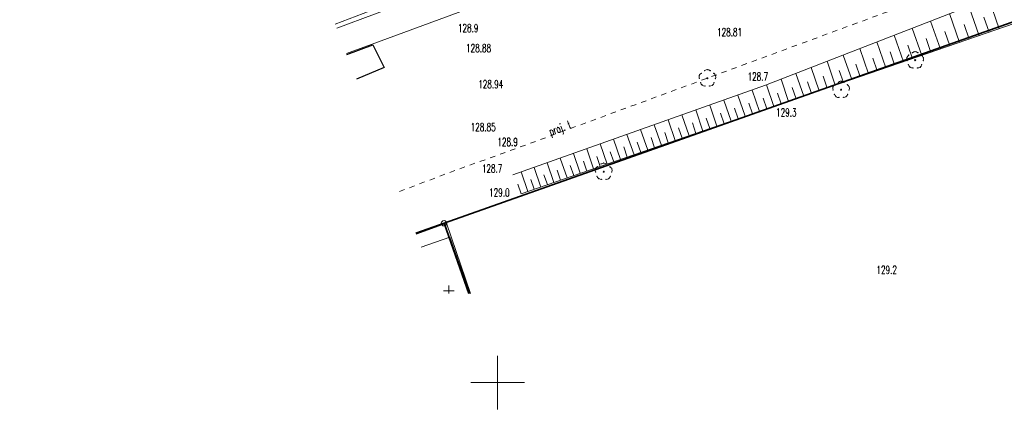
# Model space of a CAD drawing. Header units: metres. Extents: x 0 to 6486189, y 0 to 5958420.
# Tile 3 of 24: x 6485705 to 6485797, y 5958147 to 5958184. Entities that reach past the tile are written whole.
import ezdxf
from ezdxf import colors
from ezdxf.entities.mleader import LeaderData, LeaderLine
from ezdxf.enums import TextEntityAlignment as Align
from ezdxf.math import Vec2, Vec3

# ---------------------------------------------------------------- set-up
doc = ezdxf.new("R2010")
doc.units = ezdxf.units.M
doc.header["$MEASUREMENT"] = 0
doc.set_wipeout_variables(frame=1)
doc.linetypes.add('L_0_03', pattern=[1, 0.5, -0.5])
doc.layers.get('0').update_dxf_attribs({"color": 8, "linetype": 'CONTINUOUS', "lineweight": 13})
for name, color, linetype, lineweight in [('000_INNE__NIEZYDENTYFIKOWANE_', 8, 'CONTINUOUS', 13), ('217_GRANICA_KONTURU_KLASYFIKCYJNEGO', 8, 'CONTINUOUS', 13), ('218_GRANICA_UzYTKU', 8, 'CONTINUOUS', 13), ('219_LINIA_GRANICY', 3, 'CONTINUOUS', 35), ('CMENTARZ_CHRZEsCIJAnSKI__POWIERZCHNIA_', 8, 'CONTINUOUS', 13), ('cmentarz_chrzescijanski__powierzchnia____symbol', 8, 'CONTINUOUS', 13), ('drzewo_lisciaste__punkt_', 8, 'CONTINUOUS', 13), ('E_proj_opisy', 7, 'CONTINUOUS', 9), ('E_proj_opisy_ośw.', 7, 'CONTINUOUS', 13), ('JEZDNIA__POWIERZCHNIA_', 8, 'CONTINUOUS', 25), ('OGRODZENIE_TRWAlE__LINIA_', 8, 'CONTINUOUS', 13), ('PRZEWoD_ELEKTROENERGETYCZNY__LINIA_', 1, 'CONTINUOUS', 13), ('PRZEWoD_TELEKOMUNIKACYJNY___PROJEKTOWANY_LUB_W_BUDOWIE__LINIA____OB__PROJEKTOWANY', 30, 'L_0_03', 13), ('PRZEWoD_TELEKOMUNIKACYJNY___PROJEKTOWANY_LUB_W_BUDOWIE__LINIA____OB__PROJEKTOWANY_ATR1', 30, 'L_0_03', 13), ('PUNKT_WYSOKOsCIOWY_NATURALNY_ATR2', 8, 'CONTINUOUS', 13), ('PUNKT_WYSOKOsCIOWY_SZTUCZNY_ATR2', 8, 'CONTINUOUS', 13), ('sCIEzKA__POWIERZCHNIA_', 8, 'CONTINUOUS', 13), ('siatka', 8, 'CONTINUOUS', 13), ('SKARPA_NIEUMOCNIONA__POWIERZCHNIA_', 8, 'CONTINUOUS', 13)]:
    doc.layers.add(name, color=color, linetype=linetype, lineweight=lineweight)
doc.styles.add('Andy B', font='arialbd.ttf', dxfattribs={"height": 1.8})
doc.styles.add('Narrow', font='ARIALN.TTF', dxfattribs={"height": 2})
doc.styles.get("Standard").update_dxf_attribs({"font": 'simplex.shx'})

# ---------------------------------------------------------------- blocks, each defined once
blk = doc.blocks.new('GRT')
at = {"color": 0, "linetype": 'Continuous', "lineweight": 18}
blk.add_circle((0, 0), 0.5, dxfattribs=at)
blk = doc.blocks.new('_None')
blk = doc.blocks.new('opis_wieloninia')
at = {"lineweight": 0, "transparency": 16777216}
blk.add_wipeout([(-0.516, 1.929), (-0.621, 1.898), (-0.734, 1.857), (-0.812, 1.824), (-0.991, 1.733), (-1.12, 1.653), (-1.249, 1.558), (-1.383, 1.44), (-1.498, 1.32), (-1.611, 1.18), (-1.744, 0.973), (-1.831, 0.796), (-1.896, 0.625), (-1.944, 0.457), (-1.982, 0.244), (-1.997, 0), (-1.986, -0.206), (-1.917, -0.559), (-1.808, -0.847), (-1.658, -1.113), (-1.465, -1.357), (-1.283, -1.53), (-1.075, -1.683), (-0.85, -1.807), (-0.519, -1.928), (-0.3, -1.974), (0, -1.997), (0.323, -1.971), (0.68, -1.878), (0.97, -1.745), (1.228, -1.574), (1.414, -1.41), (1.614, -1.175), (1.807, -0.85), (1.93, -0.512), (1.988, -0.192), (1.991, 0.156), (1.923, 0.536), (1.857, 0.734), (1.742, 0.976), (1.569, 1.235), (1.352, 1.469), (1.151, 1.632), (0.911, 1.777), (0.678, 1.878), (0.421, 1.952), (0.316, 1.972), (0.185, 1.988), (0.086, 1.995), (-0.061, 1.996), (-0.171, 1.989), (-0.27, 1.978), (-0.323, 1.971)], dxfattribs=at)
at = {"linetype": 'Continuous', "transparency": 16777216}
blk.add_circle((0, 0), 1.997, dxfattribs=at)
at = {"layer": 'E_proj_opisy', "transparency": 16777216, "style": 'Andy B'}
blk.add_attdef('NR', text='', height=1.8, dxfattribs=at).set_placement((0, 0), align=Align.MIDDLE_CENTER)

msp = doc.modelspace()

# ---------------------------------------------------------------- linework, layer by layer
at = {"layer": '000_INNE__NIEZYDENTYFIKOWANE_', "flags": 128}
for points in [[(6485796.8, 5958182.98), (6485795.83, 5958185.81)], [(6485794.92, 5958182.33), (6485793.97, 5958185.09)], [(6485791.3, 5958181.08), (6485790.39, 5958183.7)], [(6485793.08, 5958181.7), (6485792.16, 5958184.39)], [(6485795.86, 5958182.65), (6485795.37, 5958184.05)], [(6485789.56, 5958180.48), (6485788.68, 5958183.03)], [(6485792.18, 5958181.39), (6485791.73, 5958182.72)], [(6485794, 5958182.01), (6485793.53, 5958183.38)], [(6485787.86, 5958179.9), (6485787, 5958182.38)], [(6485790.42, 5958180.78), (6485789.98, 5958182.07)], [(6485784.6, 5958178.78), (6485783.79, 5958181.13)], [(6485786.21, 5958179.33), (6485785.37, 5958181.75)], [(6485788.7, 5958180.19), (6485788.27, 5958181.45)], [(6485783.03, 5958178.24), (6485782.24, 5958180.53)], [(6485785.4, 5958179.05), (6485784.99, 5958180.25)], [(6485787.03, 5958179.61), (6485786.61, 5958180.84)], [(6485780.01, 5958177.2), (6485779.26, 5958179.38)], [(6485781.5, 5958177.71), (6485780.73, 5958179.95)], [(6485782.26, 5958177.97), (6485781.87, 5958179.1)], [(6485783.81, 5958178.5), (6485783.41, 5958179.67)], [(6485777.15, 5958176.21), (6485776.44, 5958178.28)], [(6485778.57, 5958176.7), (6485777.83, 5958178.82)], [(6485780.75, 5958177.45), (6485780.37, 5958178.56)], [(6485774.44, 5958175.27), (6485773.75, 5958177.27)], [(6485775.78, 5958175.74), (6485775.09, 5958177.75)], [(6485777.86, 5958176.45), (6485777.49, 5958177.5)], [(6485779.29, 5958176.95), (6485778.92, 5958178.02)], [(6485771.78, 5958174.36), (6485771.1, 5958176.33)], [(6485773.1, 5958174.82), (6485772.42, 5958176.8)], [(6485775.11, 5958175.51), (6485774.76, 5958176.51)], [(6485776.46, 5958175.97), (6485776.11, 5958176.99)], [(6485769.16, 5958173.45), (6485768.48, 5958175.41)], [(6485770.46, 5958173.9), (6485769.79, 5958175.87)], [(6485772.44, 5958174.59), (6485772.1, 5958175.58)], [(6485773.77, 5958175.04), (6485773.43, 5958176.04)], [(6485766.56, 5958172.56), (6485765.9, 5958174.49)], [(6485767.86, 5958173), (6485767.19, 5958174.95)], [(6485769.81, 5958173.68), (6485769.47, 5958174.66)], [(6485771.12, 5958174.13), (6485770.78, 5958175.12)], [(6485764, 5958171.67), (6485763.34, 5958173.58)], [(6485765.28, 5958172.11), (6485764.61, 5958174.03)], [(6485767.21, 5958172.78), (6485766.87, 5958173.75)], [(6485768.5, 5958173.23), (6485768.17, 5958174.2)], [(6485761.46, 5958170.8), (6485760.81, 5958172.68)], [(6485762.73, 5958171.23), (6485762.07, 5958173.13)], [(6485764.64, 5958171.89), (6485764.31, 5958172.85)], [(6485765.92, 5958172.34), (6485765.59, 5958173.3)], [(6485758.96, 5958169.93), (6485758.31, 5958171.8)], [(6485760.21, 5958170.37), (6485759.56, 5958172.24)], [(6485762.09, 5958171.02), (6485761.77, 5958171.96)], [(6485763.36, 5958171.45), (6485763.03, 5958172.4)], [(6485756.48, 5958169.08), (6485755.84, 5958170.92)], [(6485757.71, 5958169.51), (6485757.07, 5958171.36)], [(6485759.58, 5958170.15), (6485759.26, 5958171.08)], [(6485760.83, 5958170.58), (6485760.51, 5958171.52)], [(6485754.03, 5958168.23), (6485753.4, 5958170.06)], [(6485755.25, 5958168.66), (6485754.62, 5958170.49)], [(6485757.1, 5958169.29), (6485756.78, 5958170.22)], [(6485758.33, 5958169.72), (6485758.01, 5958170.65)], [(6485752.82, 5958167.82), (6485752.19, 5958169.63)], [(6485754.64, 5958168.45), (6485754.32, 5958169.36)], [(6485755.86, 5958168.87), (6485755.55, 5958169.79)], [(6485752.21, 5958167.61), (6485751.9, 5958168.51)], [(6485753.42, 5958168.03), (6485753.11, 5958168.93)]]:
    msp.add_lwpolyline(points, dxfattribs=at)
at = {"layer": '217_GRANICA_KONTURU_KLASYFIKCYJNEGO', "flags": 128}
for points in [[(6485827.17, 5958193.93), (6485745, 5958164.85)], [(6485745, 5958164.85), (6485742.36, 5958163.92)], [(6485745, 5958164.85), (6485747.32, 5958158.3)]]:
    msp.add_lwpolyline(points, dxfattribs=at)
at = {"layer": '218_GRANICA_UzYTKU', "flags": 128}
for points in [[(6485827.17, 5958193.93), (6485745, 5958164.85)], [(6485745, 5958164.85), (6485742.36, 5958163.92)], [(6485747.32, 5958158.3), (6485745, 5958164.85)]]:
    msp.add_lwpolyline(points, dxfattribs=at)
at = {"layer": '219_LINIA_GRANICY', "flags": 128}
for points in [[(6485827.17, 5958193.93), (6485745, 5958164.85)], [(6485742.36, 5958163.92), (6485745, 5958164.85)], [(6485745, 5958164.85), (6485747.32, 5958158.3)]]:
    msp.add_lwpolyline(points, dxfattribs=at)
at = {"layer": 'CMENTARZ_CHRZEsCIJAnSKI__POWIERZCHNIA_', "flags": 128}
msp.add_lwpolyline([(6485742.86, 5958162.63), (6485745.53, 5958163.56), (6485747.42, 5958158.3)], dxfattribs=at)
at = {"layer": 'cmentarz_chrzescijanski__powierzchnia____symbol', "flags": 128}
for points in [[(6485745.44, 5958158.54), (6485745.44, 5958159.04)], [(6485744.94, 5958158.54), (6485745.94, 5958158.54)], [(6485745.44, 5958158.54), (6485745.44, 5958158.3)]]:
    msp.add_lwpolyline(points, dxfattribs=at)
at = {"layer": 'drzewo_lisciaste__punkt_'}
for centre in [(6485788.95, 5958180.05), (6485769.57, 5958178.37), (6485782.04, 5958177.3), (6485759.9, 5958169.66)]:
    msp.add_circle(centre, 0.05, dxfattribs=at)
for centre, radius, start, end in [((6485788.57, 5958180.159), 0.405, 120.21451, 200.59605), ((6485788.952, 5958180.483), 0.367, 46.15875, 134.17521), ((6485789.334, 5958180.175), 0.395, 337.04404, 59.15471), ((6485769.562, 5958178.777), 0.393, 46.29405, 129.00933), ((6485788.712, 5958179.713), 0.388, 191.46936, 275.48872), ((6485789.19, 5958179.733), 0.403, 264.5723, 345.59351), ((6485769.137, 5958178.519), 0.342, 114.51538, 207.80471), ((6485769.898, 5958178.475), 0.456, 340.9464, 52.81382), ((6485769.341, 5958178.055), 0.411, 192.8394, 272.40346), ((6485769.791, 5958178.066), 0.424, 265.77884, 343.13191), ((6485781.628, 5958177.438), 0.365, 118.27294, 206.4359), ((6485782.037, 5958177.741), 0.359, 44.76378, 134.50759), ((6485782.428, 5958177.432), 0.39, 335.89752, 59.0422), ((6485781.819, 5958176.977), 0.409, 192.91312, 272.86995), ((6485782.289, 5958176.959), 0.379, 262.89906, 348.73649), ((6485759.555, 5958169.762), 0.44, 123.75902, 197.98495), ((6485759.9, 5958170.039), 0.421, 51.15741, 128.88642), ((6485760.322, 5958169.793), 0.357, 333.60919, 63.52053), ((6485759.671, 5958169.339), 0.406, 193.43884, 274.00939), ((6485760.144, 5958169.327), 0.388, 263.69297, 347.71121)]:
    msp.add_arc(centre, radius, start, end, dxfattribs=at)
for p in [(6485788.19, 5958180.3), (6485788.2, 5958180.02), (6485788.36, 5958180.52), (6485788.69, 5958180.75), (6485788.95, 5958180.85), (6485789.21, 5958180.75), (6485789.54, 5958180.52), (6485789.7, 5958180.02), (6485789.71, 5958180.3), (6485769.32, 5958179.08), (6485769.58, 5958179.17), (6485769.84, 5958179.07), (6485788.33, 5958179.63), (6485788.48, 5958179.4), (6485788.75, 5958179.33), (6485789.15, 5958179.33), (6485789.42, 5958179.4), (6485789.57, 5958179.63), (6485768.81, 5958178.63), (6485768.82, 5958178.35), (6485768.99, 5958178.84), (6485770.16, 5958178.83), (6485770.32, 5958178.33), (6485770.33, 5958178.61), (6485768.94, 5958177.96), (6485769.09, 5958177.73), (6485769.36, 5958177.65), (6485769.76, 5958177.64), (6485770.03, 5958177.72), (6485770.19, 5958177.95), (6485781.28, 5958177.55), (6485781.29, 5958177.27), (6485781.45, 5958177.77), (6485781.78, 5958178), (6485782.04, 5958178.1), (6485782.3, 5958178), (6485782.63, 5958177.77), (6485782.79, 5958177.27), (6485782.8, 5958177.55), (6485781.42, 5958176.88), (6485781.57, 5958176.65), (6485781.84, 5958176.58), (6485782.24, 5958176.58), (6485782.51, 5958176.65), (6485782.66, 5958176.88), (6485759.14, 5958169.91), (6485759.31, 5958170.13), (6485759.64, 5958170.36), (6485759.9, 5958170.46), (6485760.16, 5958170.36), (6485760.49, 5958170.13), (6485760.66, 5958169.91), (6485759.15, 5958169.63), (6485759.28, 5958169.24), (6485759.43, 5958169.01), (6485759.7, 5958168.94), (6485760.1, 5958168.94), (6485760.37, 5958169.01), (6485760.52, 5958169.24), (6485760.65, 5958169.63)]:
    msp.add_point(p, dxfattribs=at)
at = {"layer": 'JEZDNIA__POWIERZCHNIA_', "flags": 128}
for points in [[(6485735.94, 5958180.58), (6485738.35, 5958181.49), (6485739.43, 5958179.37)], [(6485739.43, 5958179.37), (6485736.83, 5958178.27)]]:
    msp.add_lwpolyline(points, dxfattribs=at)
at = {"layer": 'OGRODZENIE_TRWAlE__LINIA_', "flags": 128}
msp.add_lwpolyline([(6485742.4, 5958163.82), (6485745.23, 5958164.85), (6485747.46, 5958158.3)], dxfattribs=at)
at = {"layer": 'PRZEWoD_ELEKTROENERGETYCZNY__LINIA_', "flags": 128}
msp.add_lwpolyline([(6485734.85, 5958183.42), (6485738.11, 5958184.64), (6485749.31, 5958188.66), (6485778.35, 5958199.4), (6485782.03, 5958200.7), (6485789.15, 5958203.39), (6485790.22, 5958203.63), (6485790.11, 5958203.79), (6485789.23, 5958204.4), (6485781.85, 5958223.26), (6485782.3, 5958223.99)], dxfattribs=at)
at = {"layer": 'PRZEWoD_TELEKOMUNIKACYJNY___PROJEKTOWANY_LUB_W_BUDOWIE__LINIA____OB__PROJEKTOWANY', "flags": 128}
msp.add_lwpolyline([(6485740.86, 5958167.81), (6485745.47, 5958169.57), (6485745.86, 5958169.71), (6485751.67, 5958171.8), (6485764.05, 5958176.35), (6485765.6, 5958176.92), (6485799.98, 5958189.57), (6485851.34, 5958208.46), (6485855.38, 5958209.95), (6485856.76, 5958210.4), (6485856.96, 5958210.46), (6485862.87, 5958212.09), (6485864.42, 5958212.66), (6485885.43, 5958220.39)], dxfattribs=at)
at = {"layer": 'sCIEzKA__POWIERZCHNIA_', "flags": 128}
for points in [[(6485734.99, 5958183.05), (6485745.55, 5958186.98), (6485768.46, 5958195.33), (6485782.63, 5958200.73), (6485788.86, 5958203.07), (6485791.99, 5958204.05), (6485815.11, 5958212.6), (6485838.53, 5958221.23), (6485862.35, 5958229.99), (6485879.03, 5958236.13)], [(6485880, 5958233.75), (6485874.59, 5958231.82), (6485873.12, 5958231.14), (6485868.81, 5958229.63), (6485862.95, 5958227.56), (6485839.38, 5958218.86), (6485815.83, 5958210.2), (6485813.47, 5958209.26), (6485808.19, 5958207.38), (6485792.71, 5958201.66), (6485769.17, 5958192.97), (6485745.74, 5958184.29), (6485738.54, 5958181.65), (6485735.91, 5958180.66)]]:
    msp.add_lwpolyline(points, dxfattribs=at)
at = {"layer": 'siatka', "flags": 128}
for points in [[(6485750, 5958147.5), (6485750, 5958152.5)], [(6485747.5, 5958150), (6485752.5, 5958150)]]:
    msp.add_lwpolyline(points, dxfattribs=at)
at = {"layer": 'SKARPA_NIEUMOCNIONA__POWIERZCHNIA_', "flags": 128}
msp.add_lwpolyline([(6485751.41, 5958169.35), (6485774.98, 5958177.71), (6485798.16, 5958186.72), (6485821.42, 5958195.37), (6485844.88, 5958203.93), (6485865.36, 5958210.25), (6485865.96, 5958209.02), (6485845.96, 5958201.09), (6485822.45, 5958191.64), (6485799.18, 5958183.8), (6485775.64, 5958175.69), (6485752.19, 5958167.6)], dxfattribs=at)

# ---------------------------------------------------------------- block references
at = {"xscale": 0.5, "yscale": 0.5, "zscale": 0.5}
msp.add_blockref('GRT', (6485745, 5958164.85), dxfattribs=at)

# ---------------------------------------------------------------- texts
at = {"layer": 'PRZEWoD_TELEKOMUNIKACYJNY___PROJEKTOWANY_LUB_W_BUDOWIE__LINIA____OB__PROJEKTOWANY_ATR1', "width": 0.66}
msp.add_text('proj. t', height=0.75, rotation=20.2, dxfattribs=at).set_placement((6485754.95, 5958173.01))
at = {"layer": 'PUNKT_WYSOKOsCIOWY_NATURALNY_ATR2', "width": 0.66}
for s, p in [('128.9', (6485746.3, 5958182.67)), ('128.7', (6485773.32, 5958178.15)), ('129.3', (6485775.98, 5958174.81)), ('128.9', (6485749.98, 5958172.05)), ('128.7', (6485748.53, 5958169.57)), ('129.0', (6485749.21, 5958167.34)), ('129.2', (6485785.34, 5958160.13))]:
    msp.add_text(s, height=0.75, dxfattribs=at).set_placement(p)
at = {"layer": 'PUNKT_WYSOKOsCIOWY_SZTUCZNY_ATR2', "width": 0.66}
for s, p in [('128.81', (6485770.47, 5958182.28)), ('128.88', (6485747.06, 5958180.8)), ('128.94', (6485748.19, 5958177.43)), ('128.85', (6485747.49, 5958173.44))]:
    msp.add_text(s, height=0.75, dxfattribs=at).set_placement(p)

# ---------------------------------------------------------------- next in the draw order: leaders
at = {"layer": 'E_proj_opisy_ośw.', "color": 10}
ml = msp.add_multileader_mtext('Standard', dxfattribs=at)
ml.set_content('\\A1;LT 102', color=10, style='Narrow')
ml.set_leader_properties(color=256)
ml.set_arrow_properties(name='NONE')
ml.build(insert=Vec2(0, 0))
ml.multileader.update_dxf_attribs({"leader_type": 0, "has_dogleg": 0, "has_text_frame": 1, "text_left_attachment_type": 3, "dogleg_length": 0.36, "arrow_head_size": 0, "scale": 0.7})
ctx = ml.context
ctx.base_point, ctx.scale, ctx.char_height, ctx.arrow_head_size, ctx.landing_gap_size, ctx.plane_origin = Vec3(6485994.313, 5958220.028), 0.7, 1.2, 0, 0.42, Vec3(6486842.277, 5958114.144)
ctx.left_attachment = 3
notes = []
notes.append((ctx, [(0, (0, 0, 0), (0, 0), (1, 0), 1, [])]))
ctx.mtext.insert, ctx.mtext.defined_height, ctx.mtext.line_spacing_factor, ctx.mtext.flow_direction = Vec3(6485994.733, 5958220.54), 0.924, 0.266667, 5
ctx.mtext.has_bg_fill, ctx.mtext.bg_color, ctx.mtext.bg_scale_factor, ctx.mtext.bg_transparency, ctx.mtext.use_window_bg_color = 1, -1073741824, 1.5, 0, 1
for ctx, leaders in notes:
    for number, flags, end, landing, length, lines in leaders:
        leader = LeaderData()
        leader.index, (leader.has_last_leader_line, leader.has_dogleg_vector, leader.attachment_direction) = number, flags
        leader.last_leader_point, leader.dogleg_vector, leader.dogleg_length = Vec3(end), Vec3(landing), length
        for number, points, colour, breaks in lines:
            line = LeaderLine()
            line.index, line.vertices, line.color, line.breaks = number, Vec3.list(points), colors.encode_raw_color(colour), breaks
            leader.lines.append(line)
        ctx.leaders.append(leader)

# ---------------------------------------------------------------- next in the draw order: leaders
at = {"layer": 'E_proj_opisy', "linetype": 'Continuous', "transparency": 33554687}
ml = msp.add_multileader_block('Standard', dxfattribs=at)
ml.set_content('opis_wieloninia', color=256, scale=1.365354)
ml.set_attribute('NR', '1', width=0)
ml.set_leader_properties(color=256, linetype='ByLayer', lineweight=-1)
ml.build(insert=Vec2(0, 0))
ml.multileader.update_dxf_attribs({"has_text_frame": 1, "text_right_attachment_type": 6, "dogleg_length": 0.3, "arrow_head_size": 1.02, "block_connection_type": 1})
ctx = ml.context
ctx.base_point, ctx.char_height, ctx.arrow_head_size, ctx.landing_gap_size, ctx.plane_origin, ctx.plane_x_axis, ctx.plane_y_axis = Vec3(6486009.363, 5958191.862), 1.36, 1.02, 0.68, Vec3(6486021.775, 5958195.973), Vec3(0.999998, 0.002204), Vec3(-0.002204, 0.999998)
ctx.right_attachment, ctx.attachment_type = 6, 1
notes = []
notes.append((ctx, [(0, (0, 0, 0), (0, 0), (1, 0), 1, [])]))
ctx.block.insert, ctx.block.rotation = Vec3(6486012.09, 5958191.868), 0.002204
ml = msp.add_multileader_block('Standard', dxfattribs=at)
ml.set_content('opis_wieloninia', color=256, scale=1.365354)
ml.set_attribute('NR', '2', width=0)
ml.set_leader_properties(color=256, linetype='ByLayer', lineweight=-1)
ml.build(insert=Vec2(0, 0))
ml.multileader.update_dxf_attribs({"has_text_frame": 1, "text_right_attachment_type": 6, "dogleg_length": 0.3, "arrow_head_size": 1.02, "block_connection_type": 1})
ctx = ml.context
ctx.base_point, ctx.char_height, ctx.arrow_head_size, ctx.landing_gap_size, ctx.plane_origin, ctx.plane_x_axis, ctx.plane_y_axis = Vec3(6486009.363, 5958182.77), 1.36, 1.02, 0.68, Vec3(6486021.775, 5958186.881), Vec3(0.999998, 0.002204), Vec3(-0.002204, 0.999998)
ctx.right_attachment, ctx.attachment_type = 6, 1
notes.append((ctx, [(0, (0, 0, 0), (0, 0), (1, 0), 1, [])]))
ctx.block.insert, ctx.block.rotation = Vec3(6486012.09, 5958182.776), 0.002204
for ctx, leaders in notes:
    for number, flags, end, landing, length, lines in leaders:
        leader = LeaderData()
        leader.index, (leader.has_last_leader_line, leader.has_dogleg_vector, leader.attachment_direction) = number, flags
        leader.last_leader_point, leader.dogleg_vector, leader.dogleg_length = Vec3(end), Vec3(landing), length
        for number, points, colour, breaks in lines:
            line = LeaderLine()
            line.index, line.vertices, line.color, line.breaks = number, Vec3.list(points), colors.encode_raw_color(colour), breaks
            leader.lines.append(line)
        ctx.leaders.append(leader)

# ---------------------------------------------------------------- next in the draw order: leaders
at = {"layer": 'E_proj_opisy_ośw.', "color": 10}
ml = msp.add_multileader_mtext('Standard', dxfattribs=at)
ml.set_content('\\A1;LT 102', color=10, style='Narrow')
ml.set_leader_properties(color=256)
ml.set_arrow_properties(name='NONE')
ml.build(insert=Vec2(0, 0))
ml.multileader.update_dxf_attribs({"leader_type": 0, "has_dogleg": 0, "has_text_frame": 1, "text_left_attachment_type": 3, "dogleg_length": 0.36, "arrow_head_size": 0, "scale": 0.7})
ctx = ml.context
ctx.base_point, ctx.scale, ctx.char_height, ctx.arrow_head_size, ctx.landing_gap_size, ctx.plane_origin = Vec3(6485786.333, 5958216.103), 0.7, 1.2, 0, 0.42, Vec3(6486636.532, 5958112.771)
ctx.left_attachment = 3
notes = []
notes.append((ctx, [(0, (0, 0, 0), (0, 0), (1, 0), 1, [])]))
ctx.mtext.insert, ctx.mtext.defined_height, ctx.mtext.line_spacing_factor, ctx.mtext.flow_direction = Vec3(6485786.753, 5958216.616), 0.924, 0.266667, 5
ctx.mtext.has_bg_fill, ctx.mtext.bg_color, ctx.mtext.bg_scale_factor, ctx.mtext.bg_transparency, ctx.mtext.use_window_bg_color = 1, -1073741824, 1.5, 0, 1
for ctx, leaders in notes:
    for number, flags, end, landing, length, lines in leaders:
        leader = LeaderData()
        leader.index, (leader.has_last_leader_line, leader.has_dogleg_vector, leader.attachment_direction) = number, flags
        leader.last_leader_point, leader.dogleg_vector, leader.dogleg_length = Vec3(end), Vec3(landing), length
        for number, points, colour, breaks in lines:
            line = LeaderLine()
            line.index, line.vertices, line.color, line.breaks = number, Vec3.list(points), colors.encode_raw_color(colour), breaks
            leader.lines.append(line)
        ctx.leaders.append(leader)

# ---------------------------------------------------------------- next in the draw order: leaders
ml = msp.add_multileader_mtext('Standard', dxfattribs=at)
ml.set_content('\\A1;LT 101', color=10, style='Narrow')
ml.set_leader_properties(color=256)
ml.set_arrow_properties(name='NONE')
ml.build(insert=Vec2(0, 0))
ml.multileader.update_dxf_attribs({"leader_type": 0, "has_dogleg": 0, "has_text_frame": 1, "text_left_attachment_type": 3, "dogleg_length": 0.36, "arrow_head_size": 0, "scale": 0.7})
ctx = ml.context
ctx.base_point, ctx.scale, ctx.char_height, ctx.arrow_head_size, ctx.landing_gap_size, ctx.plane_origin = Vec3(6485774.733, 5958248.091), 0.7, 1.2, 0, 0.42, Vec3(6486624.933, 5958144.862)
ctx.left_attachment = 3
notes = []
notes.append((ctx, [(0, (0, 0, 0), (0, 0), (1, 0), 1, [])]))
ctx.mtext.insert, ctx.mtext.line_spacing_factor, ctx.mtext.flow_direction = Vec3(6485775.153, 5958248.706), 0.266667, 5
ctx.mtext.has_bg_fill, ctx.mtext.bg_color, ctx.mtext.bg_scale_factor, ctx.mtext.bg_transparency, ctx.mtext.use_window_bg_color = 1, -1073741824, 1.5, 0, 1
for ctx, leaders in notes:
    for number, flags, end, landing, length, lines in leaders:
        leader = LeaderData()
        leader.index, (leader.has_last_leader_line, leader.has_dogleg_vector, leader.attachment_direction) = number, flags
        leader.last_leader_point, leader.dogleg_vector, leader.dogleg_length = Vec3(end), Vec3(landing), length
        for number, points, colour, breaks in lines:
            line = LeaderLine()
            line.index, line.vertices, line.color, line.breaks = number, Vec3.list(points), colors.encode_raw_color(colour), breaks
            leader.lines.append(line)
        ctx.leaders.append(leader)

# ---------------------------------------------------------------- next in the draw order: leaders
ml = msp.add_multileader_mtext('Standard', dxfattribs=at)
ml.set_content('\\A1;LT 201', color=10, style='Narrow')
ml.set_leader_properties(color=256)
ml.set_arrow_properties(name='NONE')
ml.build(insert=Vec2(0, 0))
ml.multileader.update_dxf_attribs({"leader_type": 0, "has_dogleg": 0, "has_text_frame": 1, "text_left_attachment_type": 3, "dogleg_length": 0.36, "arrow_head_size": 0, "scale": 0.7})
ctx = ml.context
ctx.base_point, ctx.scale, ctx.char_height, ctx.arrow_head_size, ctx.landing_gap_size, ctx.plane_origin = Vec3(6485762.577, 5958281.577), 0.7, 1.2, 0, 0.42, Vec3(6486612.776, 5958178.347)
ctx.left_attachment = 3
notes = []
notes.append((ctx, [(0, (0, 0, 0), (0, 0), (1, 0), 1, [])]))
ctx.mtext.insert, ctx.mtext.line_spacing_factor, ctx.mtext.flow_direction = Vec3(6485762.997, 5958282.192), 0.266667, 5
ctx.mtext.has_bg_fill, ctx.mtext.bg_color, ctx.mtext.bg_scale_factor, ctx.mtext.bg_transparency, ctx.mtext.use_window_bg_color = 1, -1073741824, 1.5, 0, 1
for ctx, leaders in notes:
    for number, flags, end, landing, length, lines in leaders:
        leader = LeaderData()
        leader.index, (leader.has_last_leader_line, leader.has_dogleg_vector, leader.attachment_direction) = number, flags
        leader.last_leader_point, leader.dogleg_vector, leader.dogleg_length = Vec3(end), Vec3(landing), length
        for number, points, colour, breaks in lines:
            line = LeaderLine()
            line.index, line.vertices, line.color, line.breaks = number, Vec3.list(points), colors.encode_raw_color(colour), breaks
            leader.lines.append(line)
        ctx.leaders.append(leader)

# ---------------------------------------------------------------- next in the draw order: leaders
ml = msp.add_multileader_mtext('Standard', dxfattribs=at)
ml.set_content('\\A1;LT 202', color=10, style='Narrow')
ml.set_leader_properties(color=256)
ml.set_arrow_properties(name='NONE')
ml.build(insert=Vec2(0, 0))
ml.multileader.update_dxf_attribs({"leader_type": 0, "has_dogleg": 0, "has_text_frame": 1, "text_left_attachment_type": 3, "dogleg_length": 0.36, "arrow_head_size": 0, "scale": 0.7})
ctx = ml.context
ctx.base_point, ctx.scale, ctx.char_height, ctx.arrow_head_size, ctx.landing_gap_size, ctx.plane_origin = Vec3(6485751.224, 5958313.489), 0.7, 1.2, 0, 0.42, Vec3(6486601.424, 5958210.259)
ctx.left_attachment = 3
notes = []
notes.append((ctx, [(0, (0, 0, 0), (0, 0), (1, 0), 1, [])]))
ctx.mtext.insert, ctx.mtext.line_spacing_factor, ctx.mtext.flow_direction = Vec3(6485751.644, 5958314.104), 0.266667, 5
ctx.mtext.has_bg_fill, ctx.mtext.bg_color, ctx.mtext.bg_scale_factor, ctx.mtext.bg_transparency, ctx.mtext.use_window_bg_color = 1, -1073741824, 1.5, 0, 1
for ctx, leaders in notes:
    for number, flags, end, landing, length, lines in leaders:
        leader = LeaderData()
        leader.index, (leader.has_last_leader_line, leader.has_dogleg_vector, leader.attachment_direction) = number, flags
        leader.last_leader_point, leader.dogleg_vector, leader.dogleg_length = Vec3(end), Vec3(landing), length
        for number, points, colour, breaks in lines:
            line = LeaderLine()
            line.index, line.vertices, line.color, line.breaks = number, Vec3.list(points), colors.encode_raw_color(colour), breaks
            leader.lines.append(line)
        ctx.leaders.append(leader)

# ---------------------------------------------------------------- next in the draw order: leaders
ml = msp.add_multileader_mtext('Standard', dxfattribs=at)
ml.set_content('\\A1;LT 203', color=10, style='Narrow')
ml.set_leader_properties(color=256)
ml.set_arrow_properties(name='NONE')
ml.build(insert=Vec2(0, 0))
ml.multileader.update_dxf_attribs({"leader_type": 0, "has_dogleg": 0, "has_text_frame": 1, "text_left_attachment_type": 3, "dogleg_length": 0.36, "arrow_head_size": 0, "scale": 0.7})
ctx = ml.context
ctx.base_point, ctx.scale, ctx.char_height, ctx.arrow_head_size, ctx.landing_gap_size, ctx.plane_origin = Vec3(6485746.959, 5958341.561), 0.7, 1.2, 0, 0.42, Vec3(6486581.605, 5958235.183)
ctx.left_attachment = 3
notes = []
notes.append((ctx, [(0, (0, 0, 0), (0, 0), (1, 0), 1, [])]))
ctx.mtext.insert, ctx.mtext.line_spacing_factor, ctx.mtext.flow_direction = Vec3(6485747.379, 5958342.176), 0.266667, 5
ctx.mtext.has_bg_fill, ctx.mtext.bg_color, ctx.mtext.bg_scale_factor, ctx.mtext.bg_transparency, ctx.mtext.use_window_bg_color = 1, -1073741824, 1.5, 0, 1
for ctx, leaders in notes:
    for number, flags, end, landing, length, lines in leaders:
        leader = LeaderData()
        leader.index, (leader.has_last_leader_line, leader.has_dogleg_vector, leader.attachment_direction) = number, flags
        leader.last_leader_point, leader.dogleg_vector, leader.dogleg_length = Vec3(end), Vec3(landing), length
        for number, points, colour, breaks in lines:
            line = LeaderLine()
            line.index, line.vertices, line.color, line.breaks = number, Vec3.list(points), colors.encode_raw_color(colour), breaks
            leader.lines.append(line)
        ctx.leaders.append(leader)

doc.saveas('drawing.dxf')
